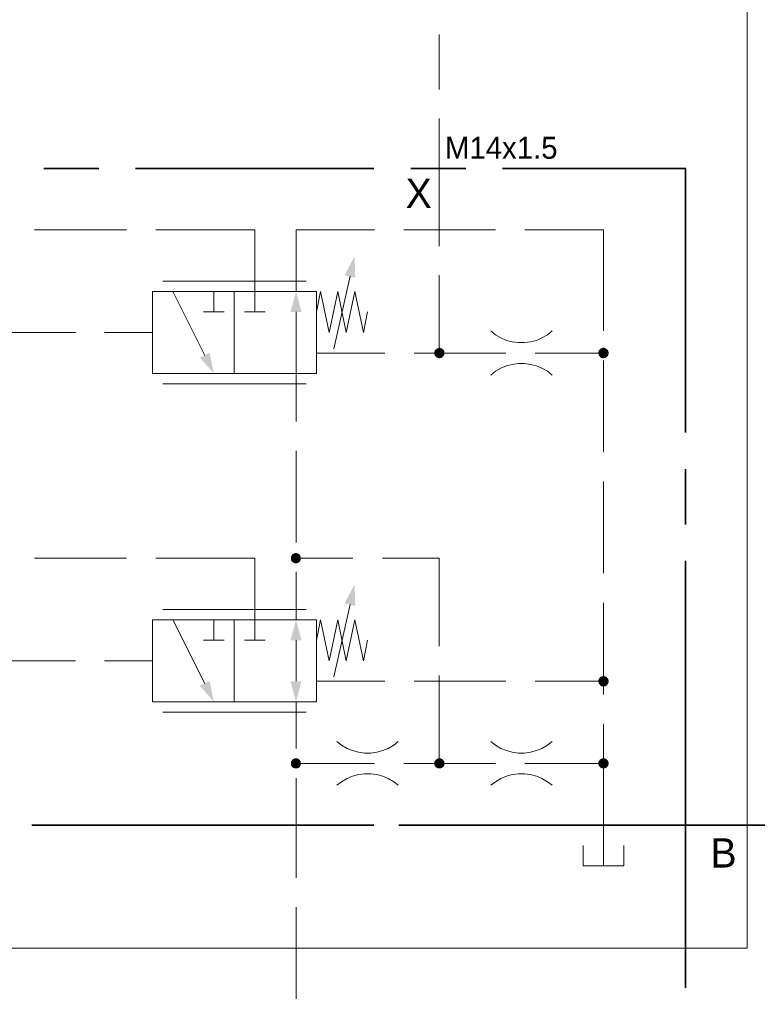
# Model space of a CAD drawing. Header units: millimetres. Extents: x 0 to 138, y 0 to 47.
# Tile 16 of 165: x 20.92 to 22.51, y 6.57 to 8.69. Entities that reach past the tile are written whole.
import ezdxf

# ---------------------------------------------------------------- set-up
doc = ezdxf.new("R2010")
doc.units = ezdxf.units.MM
for name, color, linetype in [('PDF_Geomertry', 7, 'Continuous'), ('PDF_Solid Fills', 7, 'Continuous'), ('PDF_Text', 7, 'Continuous')]:
    doc.layers.add(name, color=color, linetype=linetype)
doc.styles.add('PDF Arial', font='txt')

msp = doc.modelspace()

# ---------------------------------------------------------------- hatches: boundary and pattern name
at = {"layer": 'PDF_Solid Fills', "transparency": 33554559}
for points in [[(21.8229, 7.9701), (21.8118, 7.9715), (21.8126, 7.9729)], [(21.8229, 7.9701), (21.8118, 7.9715), (21.8126, 7.9729)], [(21.8229, 7.9701), (21.8118, 7.9701), (21.8118, 7.9715)], [(21.8229, 7.9701), (21.8118, 7.9701), (21.8118, 7.9715)], [(21.8229, 7.9701), (21.8118, 7.9688), (21.8118, 7.9701)], [(21.8229, 7.9701), (21.8126, 7.9674), (21.8118, 7.9688)], [(21.8229, 7.9701), (21.8118, 7.9688), (21.8118, 7.9701)], [(21.8229, 7.9701), (21.8126, 7.9674), (21.8118, 7.9688)], [(21.8229, 7.9701), (21.8126, 7.9729), (21.8132, 7.9743)], [(21.8229, 7.9701), (21.8126, 7.9729), (21.8132, 7.9743)], [(21.8229, 7.9701), (21.8132, 7.966), (21.8126, 7.9674)], [(21.8229, 7.9701), (21.8132, 7.966), (21.8126, 7.9674)], [(21.8229, 7.9701), (21.8132, 7.9757), (21.8146, 7.9771)], [(21.8229, 7.9701), (21.8132, 7.9757), (21.8146, 7.9771)], [(21.8229, 7.9701), (21.8132, 7.9743), (21.8132, 7.9757)], [(21.8229, 7.9701), (21.8132, 7.9743), (21.8132, 7.9757)], [(21.8229, 7.9701), (21.8132, 7.9646), (21.8132, 7.966)], [(21.8229, 7.9701), (21.8146, 7.9632), (21.8132, 7.9646)], [(21.8229, 7.9701), (21.8132, 7.9646), (21.8132, 7.966)], [(21.8229, 7.9701), (21.8146, 7.9632), (21.8132, 7.9646)], [(21.8229, 7.9701), (21.8146, 7.9771), (21.8154, 7.9776)], [(21.8229, 7.9701), (21.8146, 7.9771), (21.8154, 7.9776)], [(21.8229, 7.9701), (21.8154, 7.9624), (21.8146, 7.9632)], [(21.8229, 7.9701), (21.8154, 7.9624), (21.8146, 7.9632)], [(21.8229, 7.9701), (21.8154, 7.9776), (21.8168, 7.9785)], [(21.8229, 7.9701), (21.8154, 7.9776), (21.8168, 7.9785)], [(21.8229, 7.9701), (21.8168, 7.961), (21.8154, 7.9624)], [(21.8229, 7.9701), (21.8168, 7.961), (21.8154, 7.9624)], [(21.8229, 7.9701), (21.8168, 7.9785), (21.8174, 7.9799)], [(21.8229, 7.9701), (21.8168, 7.9785), (21.8174, 7.9799)], [(21.8229, 7.9701), (21.8174, 7.9604), (21.8168, 7.961)], [(21.8229, 7.9701), (21.8174, 7.9604), (21.8168, 7.961)], [(21.8229, 7.9701), (21.8174, 7.9799), (21.8188, 7.9804)], [(21.8229, 7.9701), (21.8174, 7.9799), (21.8188, 7.9804)], [(21.8229, 7.9701), (21.8188, 7.9596), (21.8174, 7.9604)], [(21.8229, 7.9701), (21.8188, 7.9596), (21.8174, 7.9604)], [(21.8229, 7.9701), (21.8188, 7.9804), (21.8201, 7.9804)], [(21.8229, 7.9701), (21.8188, 7.9804), (21.8201, 7.9804)], [(21.8229, 7.9701), (21.8201, 7.9596), (21.8188, 7.9596)], [(21.8229, 7.9701), (21.8201, 7.9596), (21.8188, 7.9596)], [(21.8229, 7.9701), (21.8201, 7.9804), (21.8215, 7.9813)], [(21.8229, 7.9701), (21.8201, 7.9804), (21.8215, 7.9813)], [(21.8229, 7.9701), (21.8215, 7.959), (21.8201, 7.9596)], [(21.8229, 7.9701), (21.8215, 7.959), (21.8201, 7.9596)], [(21.8229, 7.9701), (21.8215, 7.9813), (21.8229, 7.9813)], [(21.8229, 7.9701), (21.8215, 7.9813), (21.8229, 7.9813)], [(21.8229, 7.9701), (21.8229, 7.959), (21.8215, 7.959)], [(21.8229, 7.9701), (21.8229, 7.959), (21.8215, 7.959)], [(21.8229, 7.9701), (21.8243, 7.9813), (21.8257, 7.9804)], [(21.8229, 7.9701), (21.8229, 7.9813), (21.8243, 7.9813)], [(21.8229, 7.9701), (21.8243, 7.9813), (21.8257, 7.9804)], [(21.8229, 7.9701), (21.8229, 7.9813), (21.8243, 7.9813)], [(21.8229, 7.9701), (21.8271, 7.9804), (21.8285, 7.9799)], [(21.8229, 7.9701), (21.8257, 7.9804), (21.8271, 7.9804)], [(21.8229, 7.9701), (21.8271, 7.9804), (21.8285, 7.9799)], [(21.8229, 7.9701), (21.8257, 7.9804), (21.8271, 7.9804)], [(21.8229, 7.9701), (21.8285, 7.9799), (21.8299, 7.9785)], [(21.8229, 7.9701), (21.8285, 7.9799), (21.8299, 7.9785)], [(21.8229, 7.9701), (21.8299, 7.9785), (21.8307, 7.9776)], [(21.8229, 7.9701), (21.8299, 7.9785), (21.8307, 7.9776)], [(21.8229, 7.9701), (21.8307, 7.9776), (21.8321, 7.9771)], [(21.8229, 7.9701), (21.8307, 7.9776), (21.8321, 7.9771)], [(21.8229, 7.9701), (21.8321, 7.9771), (21.8326, 7.9757)], [(21.8229, 7.9701), (21.8321, 7.9771), (21.8326, 7.9757)], [(21.8229, 7.9701), (21.8326, 7.9757), (21.8335, 7.9743)], [(21.8229, 7.9701), (21.8326, 7.9757), (21.8335, 7.9743)], [(21.8229, 7.9701), (21.8335, 7.9743), (21.8335, 7.9729)], [(21.8229, 7.9701), (21.8335, 7.9743), (21.8335, 7.9729)], [(21.8229, 7.9701), (21.8335, 7.9729), (21.834, 7.9715)], [(21.8229, 7.9701), (21.8335, 7.9729), (21.834, 7.9715)], [(21.8229, 7.9701), (21.834, 7.9715), (21.834, 7.9701)], [(21.8229, 7.9701), (21.834, 7.9715), (21.834, 7.9701)], [(21.8229, 7.9701), (21.8243, 7.959), (21.8229, 7.959)], [(21.8229, 7.9701), (21.8257, 7.9596), (21.8243, 7.959)], [(21.8229, 7.9701), (21.8271, 7.9596), (21.8257, 7.9596)], [(21.8229, 7.9701), (21.8285, 7.9604), (21.8271, 7.9596)], [(21.8229, 7.9701), (21.8299, 7.961), (21.8285, 7.9604)], [(21.8229, 7.9701), (21.8307, 7.9624), (21.8299, 7.961)], [(21.8229, 7.9701), (21.8321, 7.9632), (21.8307, 7.9624)], [(21.8229, 7.9701), (21.8326, 7.9646), (21.8321, 7.9632)], [(21.8229, 7.9701), (21.8335, 7.966), (21.8326, 7.9646)], [(21.8229, 7.9701), (21.8335, 7.9674), (21.8335, 7.966)], [(21.8229, 7.9701), (21.834, 7.9688), (21.8335, 7.9674)], [(21.8229, 7.9701), (21.834, 7.9701), (21.834, 7.9688)], [(21.8229, 7.9701), (21.8243, 7.959), (21.8229, 7.959)], [(21.8229, 7.9701), (21.8257, 7.9596), (21.8243, 7.959)], [(21.8229, 7.9701), (21.8271, 7.9596), (21.8257, 7.9596)], [(21.8229, 7.9701), (21.8285, 7.9604), (21.8271, 7.9596)], [(21.8229, 7.9701), (21.8299, 7.961), (21.8285, 7.9604)], [(21.8229, 7.9701), (21.8307, 7.9624), (21.8299, 7.961)], [(21.8229, 7.9701), (21.8321, 7.9632), (21.8307, 7.9624)], [(21.8229, 7.9701), (21.8326, 7.9646), (21.8321, 7.9632)], [(21.8229, 7.9701), (21.8335, 7.966), (21.8326, 7.9646)], [(21.8229, 7.9701), (21.8335, 7.9674), (21.8335, 7.966)], [(21.8229, 7.9701), (21.834, 7.9688), (21.8335, 7.9674)], [(21.8229, 7.9701), (21.834, 7.9701), (21.834, 7.9688)], [(22.1751, 7.9701), (22.164, 7.9715), (22.1646, 7.9729)], [(22.1751, 7.9701), (22.164, 7.9715), (22.1646, 7.9729)], [(22.1751, 7.9701), (22.164, 7.9701), (22.164, 7.9715)], [(22.1751, 7.9701), (22.164, 7.9701), (22.164, 7.9715)], [(22.1751, 7.9701), (22.164, 7.9688), (22.164, 7.9701)], [(22.1751, 7.9701), (22.1646, 7.9674), (22.164, 7.9688)], [(22.1751, 7.9701), (22.164, 7.9688), (22.164, 7.9701)], [(22.1751, 7.9701), (22.1646, 7.9674), (22.164, 7.9688)], [(22.1751, 7.9701), (22.1646, 7.9743), (22.1654, 7.9757)], [(22.1751, 7.9701), (22.1646, 7.9743), (22.1654, 7.9757)], [(22.1751, 7.9701), (22.1646, 7.9729), (22.1646, 7.9743)], [(22.1751, 7.9701), (22.1646, 7.9729), (22.1646, 7.9743)], [(22.1751, 7.9701), (22.1646, 7.966), (22.1646, 7.9674)], [(22.1751, 7.9701), (22.1654, 7.9646), (22.1646, 7.966)], [(22.1751, 7.9701), (22.1646, 7.966), (22.1646, 7.9674)], [(22.1751, 7.9701), (22.1654, 7.9646), (22.1646, 7.966)], [(22.1751, 7.9701), (22.1654, 7.9757), (22.1668, 7.9771)], [(22.1751, 7.9701), (22.1654, 7.9757), (22.1668, 7.9771)], [(22.1751, 7.9701), (22.1668, 7.9632), (22.1654, 7.9646)], [(22.1751, 7.9701), (22.1668, 7.9632), (22.1654, 7.9646)], [(22.1751, 7.9701), (22.1668, 7.9771), (22.1674, 7.9776)], [(22.1751, 7.9701), (22.1668, 7.9771), (22.1674, 7.9776)], [(22.1751, 7.9701), (22.1674, 7.9624), (22.1668, 7.9632)], [(22.1751, 7.9701), (22.1674, 7.9624), (22.1668, 7.9632)], [(22.1751, 7.9701), (22.1674, 7.9776), (22.1682, 7.9785)], [(22.1751, 7.9701), (22.1674, 7.9776), (22.1682, 7.9785)], [(22.1751, 7.9701), (22.1682, 7.961), (22.1674, 7.9624)], [(22.1751, 7.9701), (22.1682, 7.961), (22.1674, 7.9624)], [(22.1751, 7.9701), (22.1682, 7.9785), (22.1696, 7.9799)], [(22.1751, 7.9701), (22.1682, 7.9785), (22.1696, 7.9799)], [(22.1751, 7.9701), (22.1696, 7.9604), (22.1682, 7.961)], [(22.1751, 7.9701), (22.1696, 7.9604), (22.1682, 7.961)], [(22.1751, 7.9701), (22.1696, 7.9799), (22.171, 7.9804)], [(22.1751, 7.9701), (22.1696, 7.9799), (22.171, 7.9804)], [(22.1751, 7.9701), (22.171, 7.9596), (22.1696, 7.9604)], [(22.1751, 7.9701), (22.171, 7.9596), (22.1696, 7.9604)], [(22.1751, 7.9701), (22.171, 7.9804), (22.1724, 7.9804)], [(22.1751, 7.9701), (22.171, 7.9804), (22.1724, 7.9804)], [(22.1751, 7.9701), (22.1724, 7.9596), (22.171, 7.9596)], [(22.1751, 7.9701), (22.1724, 7.9596), (22.171, 7.9596)], [(22.1751, 7.9701), (22.1724, 7.9804), (22.1738, 7.9813)], [(22.1751, 7.9701), (22.1724, 7.9804), (22.1738, 7.9813)], [(22.1751, 7.9701), (22.1738, 7.959), (22.1724, 7.9596)], [(22.1751, 7.9701), (22.1738, 7.959), (22.1724, 7.9596)], [(22.1751, 7.9701), (22.1738, 7.9813), (22.1751, 7.9813)], [(22.1751, 7.9701), (22.1738, 7.9813), (22.1751, 7.9813)], [(22.1751, 7.9701), (22.1751, 7.959), (22.1738, 7.959)], [(22.1751, 7.9701), (22.1751, 7.959), (22.1738, 7.959)], [(22.1751, 7.9701), (22.1765, 7.9813), (22.1779, 7.9804)], [(22.1751, 7.9701), (22.1751, 7.9813), (22.1765, 7.9813)], [(22.1751, 7.9701), (22.1765, 7.9813), (22.1779, 7.9804)], [(22.1751, 7.9701), (22.1751, 7.9813), (22.1765, 7.9813)], [(22.1751, 7.9701), (22.1793, 7.9804), (22.1807, 7.9799)], [(22.1751, 7.9701), (22.1779, 7.9804), (22.1793, 7.9804)], [(22.1751, 7.9701), (22.1793, 7.9804), (22.1807, 7.9799)], [(22.1751, 7.9701), (22.1779, 7.9804), (22.1793, 7.9804)], [(22.1751, 7.9701), (22.1807, 7.9799), (22.1821, 7.9785)], [(22.1751, 7.9701), (22.1807, 7.9799), (22.1821, 7.9785)], [(22.1751, 7.9701), (22.1821, 7.9785), (22.1826, 7.9776)], [(22.1751, 7.9701), (22.1821, 7.9785), (22.1826, 7.9776)], [(22.1751, 7.9701), (22.1826, 7.9776), (22.184, 7.9771)], [(22.1751, 7.9701), (22.1826, 7.9776), (22.184, 7.9771)], [(22.1751, 7.9701), (22.184, 7.9771), (22.1849, 7.9757)], [(22.1751, 7.9701), (22.184, 7.9771), (22.1849, 7.9757)], [(22.1751, 7.9701), (22.1849, 7.9757), (22.1854, 7.9743)], [(22.1751, 7.9701), (22.1849, 7.9757), (22.1854, 7.9743)], [(22.1751, 7.9701), (22.1854, 7.9743), (22.1854, 7.9729)], [(22.1751, 7.9701), (22.1854, 7.9743), (22.1854, 7.9729)], [(22.1751, 7.9701), (22.1854, 7.9729), (22.1863, 7.9715)], [(22.1751, 7.9701), (22.1854, 7.9729), (22.1863, 7.9715)], [(22.1751, 7.9701), (22.1863, 7.9715), (22.1863, 7.9701)], [(22.1751, 7.9701), (22.1863, 7.9715), (22.1863, 7.9701)], [(22.1751, 7.9701), (22.1765, 7.959), (22.1751, 7.959)], [(22.1751, 7.9701), (22.1779, 7.9596), (22.1765, 7.959)], [(22.1751, 7.9701), (22.1793, 7.9596), (22.1779, 7.9596)], [(22.1751, 7.9701), (22.1807, 7.9604), (22.1793, 7.9596)], [(22.1751, 7.9701), (22.1821, 7.961), (22.1807, 7.9604)], [(22.1751, 7.9701), (22.1826, 7.9624), (22.1821, 7.961)], [(22.1751, 7.9701), (22.184, 7.9632), (22.1826, 7.9624)], [(22.1751, 7.9701), (22.1849, 7.9646), (22.184, 7.9632)], [(22.1751, 7.9701), (22.1854, 7.966), (22.1849, 7.9646)], [(22.1751, 7.9701), (22.1854, 7.9674), (22.1854, 7.966)], [(22.1751, 7.9701), (22.1863, 7.9688), (22.1854, 7.9674)], [(22.1751, 7.9701), (22.1863, 7.9701), (22.1863, 7.9688)], [(22.1751, 7.9701), (22.1765, 7.959), (22.1751, 7.959)], [(22.1751, 7.9701), (22.1779, 7.9596), (22.1765, 7.959)], [(22.1751, 7.9701), (22.1793, 7.9596), (22.1779, 7.9596)], [(22.1751, 7.9701), (22.1807, 7.9604), (22.1793, 7.9596)], [(22.1751, 7.9701), (22.1821, 7.961), (22.1807, 7.9604)], [(22.1751, 7.9701), (22.1826, 7.9624), (22.1821, 7.961)], [(22.1751, 7.9701), (22.184, 7.9632), (22.1826, 7.9624)], [(22.1751, 7.9701), (22.1849, 7.9646), (22.184, 7.9632)], [(22.1751, 7.9701), (22.1854, 7.966), (22.1849, 7.9646)], [(22.1751, 7.9701), (22.1854, 7.9674), (22.1854, 7.966)], [(22.1751, 7.9701), (22.1863, 7.9688), (22.1854, 7.9674)], [(22.1751, 7.9701), (22.1863, 7.9701), (22.1863, 7.9688)], [(21.5154, 7.5299), (21.5085, 7.5387), (21.5099, 7.5396)], [(21.5154, 7.5299), (21.5099, 7.5396), (21.5113, 7.5401)], [(21.5154, 7.5299), (21.5113, 7.5401), (21.5118, 7.5401)], [(21.5154, 7.5299), (21.5118, 7.5401), (21.514, 7.541)], [(21.5154, 7.5299), (21.514, 7.541), (21.5154, 7.541)], [(21.5154, 7.5299), (21.5168, 7.541), (21.5182, 7.5401)], [(21.5154, 7.5299), (21.5154, 7.541), (21.5168, 7.541)], [(21.5154, 7.5299), (21.5196, 7.5401), (21.521, 7.5396)], [(21.5154, 7.5299), (21.5182, 7.5401), (21.5196, 7.5401)], [(21.5154, 7.5299), (21.521, 7.5396), (21.5215, 7.5387)], [(21.5154, 7.5299), (21.5043, 7.5326), (21.5049, 7.534)], [(21.5154, 7.5299), (21.5043, 7.5313), (21.5043, 7.5326)], [(21.5154, 7.5299), (21.5043, 7.5299), (21.5043, 7.5313)], [(21.5154, 7.5299), (21.5043, 7.5285), (21.5043, 7.5299)], [(21.5154, 7.5299), (21.5043, 7.5271), (21.5043, 7.5285)], [(21.5154, 7.5299), (21.5049, 7.5257), (21.5043, 7.5271)], [(21.5154, 7.5299), (21.5049, 7.534), (21.5057, 7.5354)], [(21.5154, 7.5299), (21.5057, 7.5243), (21.5049, 7.5257)], [(21.5154, 7.5299), (21.5057, 7.5354), (21.5063, 7.5368)], [(21.5154, 7.5299), (21.5063, 7.5235), (21.5057, 7.5243)], [(21.5154, 7.5299), (21.5063, 7.5368), (21.5071, 7.5374)], [(21.5154, 7.5299), (21.5071, 7.5221), (21.5063, 7.5235)], [(21.5154, 7.5299), (21.5071, 7.5374), (21.5085, 7.5387)], [(21.5154, 7.5299), (21.5085, 7.5215), (21.5071, 7.5221)], [(21.5154, 7.5299), (21.5099, 7.5201), (21.5085, 7.5215)], [(21.5154, 7.5299), (21.5113, 7.5201), (21.5099, 7.5201)], [(21.5154, 7.5299), (21.5118, 7.5193), (21.5113, 7.5201)], [(21.5154, 7.5299), (21.514, 7.5187), (21.5118, 7.5193)], [(21.5154, 7.5299), (21.5154, 7.5187), (21.514, 7.5187)], [(21.5154, 7.5299), (21.5215, 7.5387), (21.5229, 7.5374)], [(21.5154, 7.5299), (21.5229, 7.5374), (21.5238, 7.5368)], [(21.5154, 7.5299), (21.5238, 7.5368), (21.5243, 7.5354)], [(21.5154, 7.5299), (21.5243, 7.5354), (21.5251, 7.534)], [(21.5154, 7.5299), (21.5251, 7.534), (21.5257, 7.5326)], [(21.5154, 7.5299), (21.5257, 7.5326), (21.5257, 7.5313)], [(21.5154, 7.5299), (21.5257, 7.5313), (21.5257, 7.5299)], [(21.5154, 7.5299), (21.5168, 7.5187), (21.5154, 7.5187)], [(21.5154, 7.5299), (21.5182, 7.5193), (21.5168, 7.5187)], [(21.5154, 7.5299), (21.5196, 7.5201), (21.5182, 7.5193)], [(21.5154, 7.5299), (21.521, 7.5201), (21.5196, 7.5201)], [(21.5154, 7.5299), (21.5215, 7.5215), (21.521, 7.5201)], [(21.5154, 7.5299), (21.5229, 7.5221), (21.5215, 7.5215)], [(21.5154, 7.5299), (21.5238, 7.5235), (21.5229, 7.5221)], [(21.5154, 7.5299), (21.5243, 7.5243), (21.5238, 7.5235)], [(21.5154, 7.5299), (21.5251, 7.5257), (21.5243, 7.5243)], [(21.5154, 7.5299), (21.5257, 7.5271), (21.5251, 7.5257)], [(21.5154, 7.5299), (21.5257, 7.5285), (21.5257, 7.5271)], [(21.5154, 7.5299), (21.5257, 7.5299), (21.5257, 7.5285)], [(22.1751, 7.266), (22.164, 7.2674), (22.1646, 7.2687)], [(22.1751, 7.266), (22.164, 7.2674), (22.1646, 7.2687)], [(22.1751, 7.266), (22.164, 7.266), (22.164, 7.2674)], [(22.1751, 7.266), (22.164, 7.266), (22.164, 7.2674)], [(22.1751, 7.266), (22.164, 7.2646), (22.164, 7.266)], [(22.1751, 7.266), (22.1646, 7.2632), (22.164, 7.2646)], [(22.1751, 7.266), (22.164, 7.2646), (22.164, 7.266)], [(22.1751, 7.266), (22.1646, 7.2632), (22.164, 7.2646)], [(22.1751, 7.266), (22.1646, 7.2701), (22.1654, 7.2715)], [(22.1751, 7.266), (22.1646, 7.2701), (22.1654, 7.2715)], [(22.1751, 7.266), (22.1646, 7.2687), (22.1646, 7.2701)], [(22.1751, 7.266), (22.1646, 7.2687), (22.1646, 7.2701)], [(22.1751, 7.266), (22.1646, 7.2618), (22.1646, 7.2632)], [(22.1751, 7.266), (22.1654, 7.2604), (22.1646, 7.2618)], [(22.1751, 7.266), (22.1646, 7.2618), (22.1646, 7.2632)], [(22.1751, 7.266), (22.1654, 7.2604), (22.1646, 7.2618)], [(22.1751, 7.266), (22.1654, 7.2715), (22.1668, 7.2729)], [(22.1751, 7.266), (22.1654, 7.2715), (22.1668, 7.2729)], [(22.1751, 7.266), (22.1668, 7.259), (22.1654, 7.2604)], [(22.1751, 7.266), (22.1668, 7.259), (22.1654, 7.2604)], [(22.1751, 7.266), (22.1668, 7.2729), (22.1674, 7.2735)], [(22.1751, 7.266), (22.1668, 7.2729), (22.1674, 7.2735)], [(22.1751, 7.266), (22.1674, 7.2582), (22.1668, 7.259)], [(22.1751, 7.266), (22.1674, 7.2582), (22.1668, 7.259)], [(22.1751, 7.266), (22.1674, 7.2735), (22.1682, 7.2749)], [(22.1751, 7.266), (22.1674, 7.2735), (22.1682, 7.2749)], [(22.1751, 7.266), (22.1682, 7.2568), (22.1674, 7.2582)], [(22.1751, 7.266), (22.1682, 7.2568), (22.1674, 7.2582)], [(22.1751, 7.266), (22.1682, 7.2749), (22.1696, 7.2757)], [(22.1751, 7.266), (22.1682, 7.2749), (22.1696, 7.2757)], [(22.1751, 7.266), (22.1696, 7.2563), (22.1682, 7.2568)], [(22.1751, 7.266), (22.1696, 7.2563), (22.1682, 7.2568)], [(22.1751, 7.266), (22.1696, 7.2757), (22.171, 7.2763)], [(22.1751, 7.266), (22.1696, 7.2757), (22.171, 7.2763)], [(22.1751, 7.266), (22.171, 7.2554), (22.1696, 7.2563)], [(22.1751, 7.266), (22.171, 7.2554), (22.1696, 7.2563)], [(22.1751, 7.266), (22.171, 7.2763), (22.1724, 7.2763)], [(22.1751, 7.266), (22.171, 7.2763), (22.1724, 7.2763)], [(22.1751, 7.266), (22.1724, 7.2554), (22.171, 7.2554)], [(22.1751, 7.266), (22.1724, 7.2554), (22.171, 7.2554)], [(22.1751, 7.266), (22.1724, 7.2763), (22.1738, 7.2771)], [(22.1751, 7.266), (22.1724, 7.2763), (22.1738, 7.2771)], [(22.1751, 7.266), (22.1738, 7.2549), (22.1724, 7.2554)], [(22.1751, 7.266), (22.1738, 7.2549), (22.1724, 7.2554)], [(22.1751, 7.266), (22.1738, 7.2771), (22.1751, 7.2771)], [(22.1751, 7.266), (22.1738, 7.2771), (22.1751, 7.2771)], [(22.1751, 7.266), (22.1751, 7.2549), (22.1738, 7.2549)], [(22.1751, 7.266), (22.1751, 7.2549), (22.1738, 7.2549)], [(22.1751, 7.266), (22.1765, 7.2771), (22.1779, 7.2763)], [(22.1751, 7.266), (22.1751, 7.2771), (22.1765, 7.2771)], [(22.1751, 7.266), (22.1765, 7.2771), (22.1779, 7.2763)], [(22.1751, 7.266), (22.1751, 7.2771), (22.1765, 7.2771)], [(22.1751, 7.266), (22.1793, 7.2763), (22.1807, 7.2757)], [(22.1751, 7.266), (22.1779, 7.2763), (22.1793, 7.2763)], [(22.1751, 7.266), (22.1793, 7.2763), (22.1807, 7.2757)], [(22.1751, 7.266), (22.1779, 7.2763), (22.1793, 7.2763)], [(22.1751, 7.266), (22.1807, 7.2757), (22.1821, 7.2749)], [(22.1751, 7.266), (22.1807, 7.2757), (22.1821, 7.2749)], [(22.1751, 7.266), (22.1821, 7.2749), (22.1826, 7.2735)], [(22.1751, 7.266), (22.1821, 7.2749), (22.1826, 7.2735)], [(22.1751, 7.266), (22.1826, 7.2735), (22.184, 7.2729)], [(22.1751, 7.266), (22.1826, 7.2735), (22.184, 7.2729)], [(22.1751, 7.266), (22.184, 7.2729), (22.1849, 7.2715)], [(22.1751, 7.266), (22.184, 7.2729), (22.1849, 7.2715)], [(22.1751, 7.266), (22.1849, 7.2715), (22.1854, 7.2701)], [(22.1751, 7.266), (22.1849, 7.2715), (22.1854, 7.2701)], [(22.1751, 7.266), (22.1854, 7.2701), (22.1854, 7.2687)], [(22.1751, 7.266), (22.1854, 7.2701), (22.1854, 7.2687)], [(22.1751, 7.266), (22.1854, 7.2687), (22.1863, 7.2674)], [(22.1751, 7.266), (22.1854, 7.2687), (22.1863, 7.2674)], [(22.1751, 7.266), (22.1863, 7.2674), (22.1863, 7.266)], [(22.1751, 7.266), (22.1863, 7.2674), (22.1863, 7.266)], [(22.1751, 7.266), (22.1765, 7.2549), (22.1751, 7.2549)], [(22.1751, 7.266), (22.1779, 7.2554), (22.1765, 7.2549)], [(22.1751, 7.266), (22.1793, 7.2554), (22.1779, 7.2554)], [(22.1751, 7.266), (22.1807, 7.2563), (22.1793, 7.2554)], [(22.1751, 7.266), (22.1821, 7.2568), (22.1807, 7.2563)], [(22.1751, 7.266), (22.1826, 7.2582), (22.1821, 7.2568)], [(22.1751, 7.266), (22.184, 7.259), (22.1826, 7.2582)], [(22.1751, 7.266), (22.1849, 7.2604), (22.184, 7.259)], [(22.1751, 7.266), (22.1854, 7.2618), (22.1849, 7.2604)], [(22.1751, 7.266), (22.1854, 7.2632), (22.1854, 7.2618)], [(22.1751, 7.266), (22.1863, 7.2646), (22.1854, 7.2632)], [(22.1751, 7.266), (22.1863, 7.266), (22.1863, 7.2646)], [(22.1751, 7.266), (22.1765, 7.2549), (22.1751, 7.2549)], [(22.1751, 7.266), (22.1779, 7.2554), (22.1765, 7.2549)], [(22.1751, 7.266), (22.1793, 7.2554), (22.1779, 7.2554)], [(22.1751, 7.266), (22.1807, 7.2563), (22.1793, 7.2554)], [(22.1751, 7.266), (22.1821, 7.2568), (22.1807, 7.2563)], [(22.1751, 7.266), (22.1826, 7.2582), (22.1821, 7.2568)], [(22.1751, 7.266), (22.184, 7.259), (22.1826, 7.2582)], [(22.1751, 7.266), (22.1849, 7.2604), (22.184, 7.259)], [(22.1751, 7.266), (22.1854, 7.2618), (22.1849, 7.2604)], [(22.1751, 7.266), (22.1854, 7.2632), (22.1854, 7.2618)], [(22.1751, 7.266), (22.1863, 7.2646), (22.1854, 7.2632)], [(22.1751, 7.266), (22.1863, 7.266), (22.1863, 7.2646)], [(21.5154, 7.0896), (21.5057, 7.0951), (21.5063, 7.0965)], [(21.5154, 7.0896), (21.5063, 7.0965), (21.5071, 7.0979)], [(21.5154, 7.0896), (21.5071, 7.0979), (21.5085, 7.0985)], [(21.5154, 7.0896), (21.5085, 7.0985), (21.5099, 7.0993)], [(21.5154, 7.0896), (21.5099, 7.0993), (21.5113, 7.0999)], [(21.5154, 7.0896), (21.5113, 7.0999), (21.5118, 7.1007)], [(21.5154, 7.0896), (21.5118, 7.1007), (21.514, 7.1007)], [(21.5154, 7.0896), (21.514, 7.1007), (21.5154, 7.1007)], [(21.5154, 7.0896), (21.5182, 7.1007), (21.5196, 7.0999)], [(21.5154, 7.0896), (21.5168, 7.1007), (21.5182, 7.1007)], [(21.5154, 7.0896), (21.5154, 7.1007), (21.5168, 7.1007)], [(21.5154, 7.0896), (21.5196, 7.0999), (21.521, 7.0993)], [(21.5154, 7.0896), (21.521, 7.0993), (21.5215, 7.0985)], [(21.5154, 7.0896), (21.5215, 7.0985), (21.5229, 7.0979)], [(21.5154, 7.0896), (21.5229, 7.0979), (21.5238, 7.0965)], [(21.5154, 7.0896), (21.5238, 7.0965), (21.5243, 7.0951)], [(21.8229, 7.0896), (21.8132, 7.0951), (21.8146, 7.0965)], [(21.8229, 7.0896), (21.8146, 7.0965), (21.8154, 7.0979)], [(21.8229, 7.0896), (21.8154, 7.0979), (21.8168, 7.0985)], [(21.8229, 7.0896), (21.8168, 7.0985), (21.8174, 7.0993)], [(21.8229, 7.0896), (21.8174, 7.0993), (21.8188, 7.0999)], [(21.8229, 7.0896), (21.8188, 7.0999), (21.8201, 7.1007)], [(21.8229, 7.0896), (21.8201, 7.1007), (21.8215, 7.1007)], [(21.8229, 7.0896), (21.8215, 7.1007), (21.8229, 7.1007)], [(21.8229, 7.0896), (21.8257, 7.1007), (21.8271, 7.0999)], [(21.8229, 7.0896), (21.8243, 7.1007), (21.8257, 7.1007)], [(21.8229, 7.0896), (21.8229, 7.1007), (21.8243, 7.1007)], [(21.8229, 7.0896), (21.8271, 7.0999), (21.8285, 7.0993)], [(21.8229, 7.0896), (21.8285, 7.0993), (21.8299, 7.0985)], [(21.8229, 7.0896), (21.8299, 7.0985), (21.8307, 7.0979)], [(21.8229, 7.0896), (21.8307, 7.0979), (21.8321, 7.0965)], [(21.8229, 7.0896), (21.8321, 7.0965), (21.8326, 7.0951)], [(22.1751, 7.0896), (22.1654, 7.0951), (22.1668, 7.0965)], [(22.1751, 7.0896), (22.1668, 7.0965), (22.1674, 7.0979)], [(22.1751, 7.0896), (22.1674, 7.0979), (22.1682, 7.0985)], [(22.1751, 7.0896), (22.1682, 7.0985), (22.1696, 7.0993)], [(22.1751, 7.0896), (22.1696, 7.0993), (22.171, 7.0999)], [(22.1751, 7.0896), (22.171, 7.0999), (22.1724, 7.1007)], [(22.1751, 7.0896), (22.1724, 7.1007), (22.1738, 7.1007)], [(22.1751, 7.0896), (22.1738, 7.1007), (22.1751, 7.1007)], [(22.1751, 7.0896), (22.1779, 7.1007), (22.1793, 7.0999)], [(22.1751, 7.0896), (22.1765, 7.1007), (22.1779, 7.1007)], [(22.1751, 7.0896), (22.1751, 7.1007), (22.1765, 7.1007)], [(22.1751, 7.0896), (22.1793, 7.0999), (22.1807, 7.0993)], [(22.1751, 7.0896), (22.1807, 7.0993), (22.1821, 7.0985)], [(22.1751, 7.0896), (22.1821, 7.0985), (22.1826, 7.0979)], [(22.1751, 7.0896), (22.1826, 7.0979), (22.184, 7.0965)], [(22.1751, 7.0896), (22.184, 7.0965), (22.1849, 7.0951)], [(21.5154, 7.0896), (21.5043, 7.0929), (21.5049, 7.0943)], [(21.5154, 7.0896), (21.5043, 7.0915), (21.5043, 7.0929)], [(21.5154, 7.0896), (21.5043, 7.0896), (21.5043, 7.0915)], [(21.5154, 7.0896), (21.5043, 7.0882), (21.5043, 7.0896)], [(21.5154, 7.0896), (21.5043, 7.0868), (21.5043, 7.0882)], [(21.5154, 7.0896), (21.5049, 7.0854), (21.5043, 7.0868)], [(21.5154, 7.0896), (21.5049, 7.0943), (21.5057, 7.0951)], [(21.5154, 7.0896), (21.5057, 7.0846), (21.5049, 7.0854)], [(21.5154, 7.0896), (21.5063, 7.0832), (21.5057, 7.0846)], [(21.5154, 7.0896), (21.5071, 7.0818), (21.5063, 7.0832)], [(21.5154, 7.0896), (21.5085, 7.0812), (21.5071, 7.0818)], [(21.5154, 7.0896), (21.5099, 7.0804), (21.5085, 7.0812)], [(21.5154, 7.0896), (21.5113, 7.0799), (21.5099, 7.0804)], [(21.5154, 7.0896), (21.5118, 7.079), (21.5113, 7.0799)], [(21.5154, 7.0896), (21.514, 7.079), (21.5118, 7.079)], [(21.5154, 7.0896), (21.5154, 7.079), (21.514, 7.079)], [(21.5154, 7.0896), (21.5243, 7.0951), (21.5251, 7.0943)], [(21.5154, 7.0896), (21.5251, 7.0943), (21.5257, 7.0929)], [(21.5154, 7.0896), (21.5257, 7.0929), (21.5257, 7.0915)], [(21.5154, 7.0896), (21.5257, 7.0915), (21.5257, 7.0896)], [(21.5154, 7.0896), (21.5168, 7.079), (21.5154, 7.079)], [(21.5154, 7.0896), (21.5182, 7.079), (21.5168, 7.079)], [(21.5154, 7.0896), (21.5196, 7.0799), (21.5182, 7.079)], [(21.5154, 7.0896), (21.521, 7.0804), (21.5196, 7.0799)], [(21.5154, 7.0896), (21.5215, 7.0812), (21.521, 7.0804)], [(21.5154, 7.0896), (21.5229, 7.0818), (21.5215, 7.0812)], [(21.5154, 7.0896), (21.5238, 7.0832), (21.5229, 7.0818)], [(21.5154, 7.0896), (21.5243, 7.0846), (21.5238, 7.0832)], [(21.5154, 7.0896), (21.5251, 7.0854), (21.5243, 7.0846)], [(21.5154, 7.0896), (21.5257, 7.0868), (21.5251, 7.0854)], [(21.5154, 7.0896), (21.5257, 7.0882), (21.5257, 7.0868)], [(21.5154, 7.0896), (21.5257, 7.0896), (21.5257, 7.0882)], [(21.8229, 7.0896), (21.8118, 7.0915), (21.8126, 7.0929)], [(21.8229, 7.0896), (21.8118, 7.0896), (21.8118, 7.0915)], [(21.8229, 7.0896), (21.8118, 7.0882), (21.8118, 7.0896)], [(21.8229, 7.0896), (21.8126, 7.0868), (21.8118, 7.0882)], [(21.8229, 7.0896), (21.8126, 7.0929), (21.8132, 7.0943)], [(21.8229, 7.0896), (21.8132, 7.0854), (21.8126, 7.0868)], [(21.8229, 7.0896), (21.8132, 7.0943), (21.8132, 7.0951)], [(21.8229, 7.0896), (21.8132, 7.0846), (21.8132, 7.0854)], [(21.8229, 7.0896), (21.8146, 7.0832), (21.8132, 7.0846)], [(21.8229, 7.0896), (21.8154, 7.0818), (21.8146, 7.0832)], [(21.8229, 7.0896), (21.8168, 7.0812), (21.8154, 7.0818)], [(21.8229, 7.0896), (21.8174, 7.0804), (21.8168, 7.0812)], [(21.8229, 7.0896), (21.8188, 7.0799), (21.8174, 7.0804)], [(21.8229, 7.0896), (21.8201, 7.079), (21.8188, 7.0799)], [(21.8229, 7.0896), (21.8215, 7.079), (21.8201, 7.079)], [(21.8229, 7.0896), (21.8229, 7.079), (21.8215, 7.079)], [(21.8229, 7.0896), (21.8326, 7.0951), (21.8335, 7.0943)], [(21.8229, 7.0896), (21.8335, 7.0943), (21.8335, 7.0929)], [(21.8229, 7.0896), (21.8335, 7.0929), (21.834, 7.0915)], [(21.8229, 7.0896), (21.834, 7.0915), (21.834, 7.0896)], [(21.8229, 7.0896), (21.8243, 7.079), (21.8229, 7.079)], [(21.8229, 7.0896), (21.8257, 7.079), (21.8243, 7.079)], [(21.8229, 7.0896), (21.8271, 7.0799), (21.8257, 7.079)], [(21.8229, 7.0896), (21.8285, 7.0804), (21.8271, 7.0799)], [(21.8229, 7.0896), (21.8299, 7.0812), (21.8285, 7.0804)], [(21.8229, 7.0896), (21.8307, 7.0818), (21.8299, 7.0812)], [(21.8229, 7.0896), (21.8321, 7.0832), (21.8307, 7.0818)], [(21.8229, 7.0896), (21.8326, 7.0846), (21.8321, 7.0832)], [(21.8229, 7.0896), (21.8335, 7.0854), (21.8326, 7.0846)], [(21.8229, 7.0896), (21.8335, 7.0868), (21.8335, 7.0854)], [(21.8229, 7.0896), (21.834, 7.0882), (21.8335, 7.0868)], [(21.8229, 7.0896), (21.834, 7.0896), (21.834, 7.0882)], [(22.1751, 7.0896), (22.164, 7.0915), (22.1646, 7.0929)], [(22.1751, 7.0896), (22.164, 7.0896), (22.164, 7.0915)], [(22.1751, 7.0896), (22.164, 7.0882), (22.164, 7.0896)], [(22.1751, 7.0896), (22.1646, 7.0868), (22.164, 7.0882)], [(22.1751, 7.0896), (22.1646, 7.0943), (22.1654, 7.0951)], [(22.1751, 7.0896), (22.1646, 7.0929), (22.1646, 7.0943)], [(22.1751, 7.0896), (22.1646, 7.0854), (22.1646, 7.0868)], [(22.1751, 7.0896), (22.1654, 7.0846), (22.1646, 7.0854)], [(22.1751, 7.0896), (22.1668, 7.0832), (22.1654, 7.0846)], [(22.1751, 7.0896), (22.1674, 7.0818), (22.1668, 7.0832)], [(22.1751, 7.0896), (22.1682, 7.0812), (22.1674, 7.0818)], [(22.1751, 7.0896), (22.1696, 7.0804), (22.1682, 7.0812)], [(22.1751, 7.0896), (22.171, 7.0799), (22.1696, 7.0804)], [(22.1751, 7.0896), (22.1724, 7.079), (22.171, 7.0799)], [(22.1751, 7.0896), (22.1738, 7.079), (22.1724, 7.079)], [(22.1751, 7.0896), (22.1751, 7.079), (22.1738, 7.079)], [(22.1751, 7.0896), (22.1849, 7.0951), (22.1854, 7.0943)], [(22.1751, 7.0896), (22.1854, 7.0943), (22.1854, 7.0929)], [(22.1751, 7.0896), (22.1854, 7.0929), (22.1863, 7.0915)], [(22.1751, 7.0896), (22.1863, 7.0915), (22.1863, 7.0896)], [(22.1751, 7.0896), (22.1765, 7.079), (22.1751, 7.079)], [(22.1751, 7.0896), (22.1779, 7.079), (22.1765, 7.079)], [(22.1751, 7.0896), (22.1793, 7.0799), (22.1779, 7.079)], [(22.1751, 7.0896), (22.1807, 7.0804), (22.1793, 7.0799)], [(22.1751, 7.0896), (22.1821, 7.0812), (22.1807, 7.0804)], [(22.1751, 7.0896), (22.1826, 7.0818), (22.1821, 7.0812)], [(22.1751, 7.0896), (22.184, 7.0832), (22.1826, 7.0818)], [(22.1751, 7.0896), (22.1849, 7.0846), (22.184, 7.0832)], [(22.1751, 7.0896), (22.1854, 7.0854), (22.1849, 7.0846)], [(22.1751, 7.0896), (22.1854, 7.0868), (22.1854, 7.0854)], [(22.1751, 7.0896), (22.1863, 7.0882), (22.1854, 7.0868)], [(22.1751, 7.0896), (22.1863, 7.0896), (22.1863, 7.0882)]]:
    msp.add_hatch(color=256, dxfattribs=at).paths.add_polyline_path(points)

# ---------------------------------------------------------------- linework, layer by layer
at = {"layer": 'PDF_Geomertry', "lineweight": 15}
for points in [[(20.9432, 9.4063), (20.9432, 9.0354), (22.4835, 9.0354), (22.4835, 6.9576), (22.4835, 6.6938), (22.3515, 6.6938), (20.8113, 6.6938), (20.2826, 6.6938), (20.239, 6.6938), (20.239, 6.2535), (20.239, 6.166)], [(21.8229, 8.5354), (21.8229, 8.6535)], [(21.8229, 8.1993), (21.8229, 8.366), (21.8229, 8.4729)], [(20.9543, 8.234), (21.1515, 8.234)], [(21.2146, 8.234), (21.4271, 8.234), (21.4271, 8.1021), (21.4271, 8.0582)], [(21.6835, 8.234), (21.5154, 8.234), (21.5154, 8.1021)], [(21.9438, 8.234), (21.7465, 8.234)], [(22.1751, 8.0174), (22.1751, 8.234), (22.0063, 8.234)], [(21.5965, 7.979), (21.6313, 8.1346)], [(21.8229, 8.1368), (21.8229, 7.9701)], [(21.2293, 8.1243), (21.5368, 8.1243)], [(21.2507, 8.1021), (21.3196, 7.9651)], [(21.339, 8.1021), (21.339, 8.0582)], [(21.559, 8.0582), (21.5682, 8.1021), (21.5868, 8.0138), (21.6049, 8.1021), (21.6229, 8.0138), (21.6418, 8.1021), (21.6599, 8.0138), (21.6687, 8.0582)], [(21.3613, 8.0582), (21.3168, 8.0582)], [(21.4493, 8.0582), (21.4049, 8.0582)], [(21.5154, 7.8235), (21.5154, 7.9263), (21.5154, 8.0582)], [(20.8446, 8.0138), (21.0418, 8.0138)], [(21.1043, 8.0138), (21.2071, 8.0138)], [(21.9335, 8.0174), (21.9438, 8.009), (21.9549, 8.0026), (21.9668, 7.9971), (21.9793, 7.9938), (21.9924, 7.9924), (22.0057, 7.9924), (22.0188, 7.9938), (22.0312, 7.9971), (22.0432, 8.0026), (22.0549, 8.009), (22.0654, 8.0174)], [(21.559, 7.9701), (21.7057, 7.9701)], [(21.7688, 7.9701), (21.9654, 7.9701)], [(22.0285, 7.9701), (22.1751, 7.9701)], [(22.0654, 7.9229), (22.0549, 7.9313), (22.0432, 7.9374), (22.0312, 7.9424), (22.0188, 7.9457), (22.0057, 7.9479), (21.9924, 7.9479), (21.9793, 7.9457), (21.9668, 7.9424), (21.9549, 7.9374), (21.9438, 7.9313), (21.9335, 7.9229)], [(22.1751, 7.954), (22.1751, 7.7576)], [(21.5368, 7.904), (21.2293, 7.904)], [(21.5154, 7.5638), (21.5154, 7.7604)], [(22.1751, 7.6943), (22.1751, 7.4979)], [(21.1515, 7.5299), (20.9543, 7.5299)], [(21.2146, 7.5299), (21.4271, 7.5299), (21.4271, 7.3979), (21.4271, 7.354)], [(21.6376, 7.5299), (21.5154, 7.5299)], [(21.8229, 7.3415), (21.8229, 7.5299), (21.7007, 7.5299)], [(21.5154, 7.3979), (21.5154, 7.5007)], [(22.1751, 7.4346), (22.1751, 7.2374)], [(21.2293, 7.4201), (21.5368, 7.4201)], [(21.5965, 7.2757), (21.6313, 7.4304)], [(21.2507, 7.3979), (21.3196, 7.261)], [(21.339, 7.3979), (21.339, 7.354)], [(21.559, 7.354), (21.5682, 7.3979), (21.5868, 7.3096), (21.6049, 7.3979), (21.6229, 7.3096), (21.6418, 7.3979), (21.6599, 7.3096), (21.6687, 7.354)], [(21.3613, 7.354), (21.3168, 7.354)], [(21.4493, 7.354), (21.4049, 7.354)], [(21.5154, 7.266), (21.5154, 7.3096), (21.5154, 7.354)], [(21.0418, 7.3096), (20.8446, 7.3096)], [(21.2071, 7.3096), (21.1043, 7.3096)], [(21.559, 7.266), (21.7057, 7.266)], [(21.7688, 7.266), (21.9654, 7.266)], [(21.8229, 7.2785), (21.8229, 7.0896)], [(22.0285, 7.266), (22.1751, 7.266)], [(21.5154, 7.2221), (21.5154, 7.1215)], [(21.5368, 7.1999), (21.2293, 7.1999)], [(22.1751, 7.1749), (22.1751, 6.9576), (22.1751, 6.8701)], [(21.6029, 7.1368), (21.6132, 7.129), (21.6251, 7.1221), (21.6368, 7.1174), (21.6493, 7.1138), (21.6626, 7.1118), (21.6757, 7.1118), (21.689, 7.1138), (21.7015, 7.1174), (21.7132, 7.1221), (21.7251, 7.129), (21.7349, 7.1368)], [(21.9335, 7.1368), (21.9438, 7.129), (21.9549, 7.1221), (21.9668, 7.1174), (21.9793, 7.1138), (21.9924, 7.1118), (22.0057, 7.1118), (22.0188, 7.1138), (22.0312, 7.1174), (22.0432, 7.1221), (22.0549, 7.129), (22.0654, 7.1368)], [(21.5154, 6.8443), (21.5154, 6.9576), (21.5154, 7.0582)], [(21.7349, 7.0429), (21.7251, 7.0507), (21.7132, 7.0576), (21.7015, 7.0624), (21.689, 7.066), (21.6757, 7.0674), (21.6626, 7.0674), (21.6493, 7.066), (21.6368, 7.0624), (21.6251, 7.0576), (21.6132, 7.0507), (21.6029, 7.0429)], [(22.0654, 7.0429), (22.0549, 7.0507), (22.0432, 7.0576), (22.0312, 7.0624), (22.0188, 7.066), (22.0057, 7.0674), (21.9924, 7.0674), (21.9793, 7.066), (21.9668, 7.0624), (21.9549, 7.0576), (21.9438, 7.0507), (21.9335, 7.0429)], [(22.1313, 6.9138), (22.1313, 6.8701), (22.2188, 6.8701), (22.2188, 6.9138)], [(21.5154, 6.5846), (21.5154, 6.7813)]]:
    msp.add_lwpolyline(points, dxfattribs=at)
at = {"layer": 'PDF_Geomertry', "lineweight": 35}
for points in [[(21.0924, 8.366), (20.9743, 8.366)], [(21.6826, 8.366), (21.171, 8.366)], [(21.8799, 8.366), (21.7618, 8.366)], [(22.3515, 7.7999), (22.3515, 8.366), (21.9585, 8.366)], [(22.3515, 7.6026), (22.3515, 7.7207)], [(21.9585, 6.9576), (22.3515, 6.9576), (22.3515, 7.5243)], [(20.9487, 6.9576), (21.4604, 6.9576)], [(20.9743, 6.9576), (21.0924, 6.9576)], [(21.171, 6.9576), (21.6826, 6.9576)], [(21.539, 6.9576), (21.6576, 6.9576)], [(21.7363, 6.9576), (22.3515, 6.9576), (22.3515, 6.609), (22.3515, 6.9576), (22.6154, 6.9576), (22.6154, 6.609)], [(21.7618, 6.9576), (21.8799, 6.9576)]]:
    msp.add_lwpolyline(points, dxfattribs=at)
at = {"layer": 'PDF_Geomertry', "lineweight": 15}
for points in [[(21.2071, 7.9263), (21.3826, 7.9263), (21.3826, 8.1021), (21.2071, 8.1021), (21.2071, 7.9263)], [(21.3826, 8.1021), (21.559, 8.1021), (21.559, 7.9263), (21.3826, 7.9263), (21.3826, 8.1021)], [(21.2071, 7.2221), (21.3826, 7.2221), (21.3826, 7.3979), (21.2071, 7.3979), (21.2071, 7.2221)], [(21.3826, 7.3979), (21.559, 7.3979), (21.559, 7.2221), (21.3826, 7.2221), (21.3826, 7.3979)], [(21.5154, 7.0896), (21.6835, 7.0896)], [(21.7465, 7.0896), (21.9438, 7.0896)], [(22.0063, 7.0896), (22.1751, 7.0896)]]:
    msp.add_lwpolyline(points, close=True, dxfattribs=at)
at = {"layer": 'PDF_Geomertry', "lineweight": 0}
for points in [[(21.8174, 7.9701), (21.8174, 7.9693), (21.8182, 7.9688), (21.8182, 7.9679), (21.8182, 7.9674), (21.8188, 7.9665), (21.8196, 7.966), (21.8201, 7.9651), (21.821, 7.9651), (21.8215, 7.9646), (21.8224, 7.9646), (21.8229, 7.9646), (21.8237, 7.9646), (21.8243, 7.9646), (21.8251, 7.9651), (21.8257, 7.9651), (21.8265, 7.966), (21.8271, 7.966), (21.8271, 7.9665), (21.8279, 7.9674), (21.8279, 7.9679), (21.8285, 7.9688), (21.8285, 7.9693), (21.8285, 7.9701), (21.8285, 7.9707), (21.8285, 7.9715), (21.8279, 7.9721), (21.8279, 7.9729), (21.8271, 7.9735), (21.8265, 7.9743), (21.8257, 7.9749), (21.8251, 7.9749), (21.8243, 7.9757), (21.8237, 7.9757), (21.8229, 7.9757), (21.8224, 7.9757), (21.8215, 7.9757), (21.821, 7.9749), (21.8201, 7.9749), (21.8196, 7.9743), (21.8196, 7.9735), (21.8188, 7.9735), (21.8182, 7.9729), (21.8182, 7.9721), (21.8182, 7.9715), (21.8174, 7.9707), (21.8174, 7.9701)], [(21.8174, 7.9701), (21.8174, 7.9693), (21.8182, 7.9688), (21.8182, 7.9679), (21.8182, 7.9674), (21.8188, 7.9665), (21.8196, 7.966), (21.8201, 7.9651), (21.821, 7.9651), (21.8215, 7.9646), (21.8224, 7.9646), (21.8229, 7.9646), (21.8237, 7.9646), (21.8243, 7.9646), (21.8251, 7.9651), (21.8257, 7.9651), (21.8265, 7.966), (21.8271, 7.966), (21.8271, 7.9665), (21.8279, 7.9674), (21.8279, 7.9679), (21.8285, 7.9688), (21.8285, 7.9693), (21.8285, 7.9701), (21.8285, 7.9707), (21.8285, 7.9715), (21.8279, 7.9721), (21.8279, 7.9729), (21.8271, 7.9735), (21.8265, 7.9743), (21.8257, 7.9749), (21.8251, 7.9749), (21.8243, 7.9757), (21.8237, 7.9757), (21.8229, 7.9757), (21.8224, 7.9757), (21.8215, 7.9757), (21.821, 7.9749), (21.8201, 7.9749), (21.8196, 7.9743), (21.8196, 7.9735), (21.8188, 7.9735), (21.8182, 7.9729), (21.8182, 7.9721), (21.8182, 7.9715), (21.8174, 7.9707), (21.8174, 7.9701)], [(22.1696, 7.9701), (22.1696, 7.9693), (22.1696, 7.9688), (22.1701, 7.9679), (22.1701, 7.9674), (22.171, 7.9665), (22.1715, 7.966), (22.1724, 7.9651), (22.1729, 7.9651), (22.1738, 7.9646), (22.1743, 7.9646), (22.1751, 7.9646), (22.1757, 7.9646), (22.1765, 7.9646), (22.1771, 7.9651), (22.1779, 7.9651), (22.1785, 7.966), (22.1793, 7.966), (22.1793, 7.9665), (22.1799, 7.9674), (22.1799, 7.9679), (22.1807, 7.9688), (22.1807, 7.9693), (22.1807, 7.9701), (22.1807, 7.9707), (22.1807, 7.9715), (22.1799, 7.9721), (22.1799, 7.9729), (22.1793, 7.9735), (22.1785, 7.9743), (22.1779, 7.9749), (22.1771, 7.9749), (22.1765, 7.9757), (22.1757, 7.9757), (22.1751, 7.9757), (22.1743, 7.9757), (22.1738, 7.9757), (22.1729, 7.9749), (22.1724, 7.9749), (22.1715, 7.9743), (22.1715, 7.9735), (22.171, 7.9735), (22.1701, 7.9729), (22.1701, 7.9721), (22.1696, 7.9715), (22.1696, 7.9707), (22.1696, 7.9701)], [(22.1696, 7.9701), (22.1696, 7.9693), (22.1696, 7.9688), (22.1701, 7.9679), (22.1701, 7.9674), (22.171, 7.9665), (22.1715, 7.966), (22.1724, 7.9651), (22.1729, 7.9651), (22.1738, 7.9646), (22.1743, 7.9646), (22.1751, 7.9646), (22.1757, 7.9646), (22.1765, 7.9646), (22.1771, 7.9651), (22.1779, 7.9651), (22.1785, 7.966), (22.1793, 7.966), (22.1793, 7.9665), (22.1799, 7.9674), (22.1799, 7.9679), (22.1807, 7.9688), (22.1807, 7.9693), (22.1807, 7.9701), (22.1807, 7.9707), (22.1807, 7.9715), (22.1799, 7.9721), (22.1799, 7.9729), (22.1793, 7.9735), (22.1785, 7.9743), (22.1779, 7.9749), (22.1771, 7.9749), (22.1765, 7.9757), (22.1757, 7.9757), (22.1751, 7.9757), (22.1743, 7.9757), (22.1738, 7.9757), (22.1729, 7.9749), (22.1724, 7.9749), (22.1715, 7.9743), (22.1715, 7.9735), (22.171, 7.9735), (22.1701, 7.9729), (22.1701, 7.9721), (22.1696, 7.9715), (22.1696, 7.9707), (22.1696, 7.9701)], [(21.5099, 7.5299), (21.5099, 7.529), (21.5099, 7.5285), (21.5099, 7.5276), (21.5104, 7.5271), (21.5104, 7.5263), (21.5113, 7.5263), (21.5118, 7.5257), (21.5126, 7.5249), (21.5132, 7.5249), (21.514, 7.5249), (21.5146, 7.5243), (21.5154, 7.5243), (21.516, 7.5243), (21.5168, 7.5249), (21.5174, 7.5249), (21.5182, 7.5249), (21.5182, 7.5257), (21.5188, 7.5263), (21.5196, 7.5263), (21.5196, 7.5271), (21.5201, 7.5276), (21.5201, 7.5285), (21.5201, 7.529), (21.521, 7.5299), (21.5201, 7.5304), (21.5201, 7.5313), (21.5201, 7.5318), (21.5196, 7.5326), (21.5196, 7.5332), (21.5188, 7.534), (21.5182, 7.534), (21.5182, 7.5346), (21.5174, 7.5354), (21.5168, 7.5354), (21.516, 7.5354), (21.5154, 7.5354), (21.5146, 7.5354), (21.514, 7.5354), (21.5132, 7.5354), (21.5126, 7.5346), (21.5118, 7.534), (21.5113, 7.534), (21.5104, 7.5332), (21.5104, 7.5326), (21.5099, 7.5318), (21.5099, 7.5313), (21.5099, 7.5304), (21.5099, 7.5299)], [(22.1696, 7.266), (22.1696, 7.2651), (22.1696, 7.2646), (22.1701, 7.2638), (22.1701, 7.2632), (22.171, 7.2624), (22.1715, 7.2618), (22.1724, 7.261), (22.1729, 7.261), (22.1738, 7.2604), (22.1743, 7.2604), (22.1751, 7.2604), (22.1757, 7.2604), (22.1765, 7.2604), (22.1771, 7.261), (22.1779, 7.261), (22.1785, 7.2618), (22.1793, 7.2618), (22.1793, 7.2624), (22.1799, 7.2632), (22.1799, 7.2638), (22.1807, 7.2646), (22.1807, 7.2651), (22.1807, 7.266), (22.1807, 7.2665), (22.1807, 7.2674), (22.1799, 7.2679), (22.1799, 7.2687), (22.1793, 7.2693), (22.1793, 7.2701), (22.1785, 7.2701), (22.1779, 7.2707), (22.1771, 7.2707), (22.1765, 7.2715), (22.1757, 7.2715), (22.1751, 7.2715), (22.1743, 7.2715), (22.1738, 7.2715), (22.1729, 7.2707), (22.1724, 7.2707), (22.1715, 7.2701), (22.171, 7.2693), (22.1701, 7.2687), (22.1701, 7.2679), (22.1696, 7.2674), (22.1696, 7.2665), (22.1696, 7.266)], [(22.1696, 7.266), (22.1696, 7.2651), (22.1696, 7.2646), (22.1701, 7.2638), (22.1701, 7.2632), (22.171, 7.2624), (22.1715, 7.2618), (22.1724, 7.261), (22.1729, 7.261), (22.1738, 7.2604), (22.1743, 7.2604), (22.1751, 7.2604), (22.1757, 7.2604), (22.1765, 7.2604), (22.1771, 7.261), (22.1779, 7.261), (22.1785, 7.2618), (22.1793, 7.2618), (22.1793, 7.2624), (22.1799, 7.2632), (22.1799, 7.2638), (22.1807, 7.2646), (22.1807, 7.2651), (22.1807, 7.266), (22.1807, 7.2665), (22.1807, 7.2674), (22.1799, 7.2679), (22.1799, 7.2687), (22.1793, 7.2693), (22.1793, 7.2701), (22.1785, 7.2701), (22.1779, 7.2707), (22.1771, 7.2707), (22.1765, 7.2715), (22.1757, 7.2715), (22.1751, 7.2715), (22.1743, 7.2715), (22.1738, 7.2715), (22.1729, 7.2707), (22.1724, 7.2707), (22.1715, 7.2701), (22.171, 7.2693), (22.1701, 7.2687), (22.1701, 7.2679), (22.1696, 7.2674), (22.1696, 7.2665), (22.1696, 7.266)], [(21.5099, 7.0896), (21.5099, 7.0888), (21.5099, 7.0882), (21.5099, 7.0874), (21.5104, 7.0874), (21.5104, 7.0868), (21.5113, 7.086), (21.5118, 7.0854), (21.5126, 7.0854), (21.5132, 7.0846), (21.514, 7.0846), (21.5146, 7.0846), (21.5154, 7.0846), (21.516, 7.0846), (21.5168, 7.0846), (21.5174, 7.0846), (21.5182, 7.0854), (21.5188, 7.086), (21.5196, 7.0868), (21.5196, 7.0874), (21.5201, 7.0874), (21.5201, 7.0882), (21.5201, 7.0888), (21.521, 7.0896), (21.5201, 7.091), (21.5201, 7.0915), (21.5201, 7.0924), (21.5196, 7.0924), (21.5196, 7.0929), (21.5188, 7.0938), (21.5182, 7.0943), (21.5174, 7.0951), (21.5168, 7.0951), (21.516, 7.0951), (21.5154, 7.0951), (21.5146, 7.0951), (21.514, 7.0951), (21.5132, 7.0951), (21.5126, 7.0943), (21.5118, 7.0943), (21.5113, 7.0938), (21.5104, 7.0929), (21.5104, 7.0924), (21.5099, 7.0924), (21.5099, 7.0915), (21.5099, 7.091), (21.5099, 7.0896)], [(21.8174, 7.0896), (21.8174, 7.0888), (21.8182, 7.0882), (21.8182, 7.0874), (21.8188, 7.0868), (21.8196, 7.086), (21.8196, 7.0854), (21.8201, 7.0854), (21.821, 7.0846), (21.8215, 7.0846), (21.8224, 7.0846), (21.8229, 7.0846), (21.8237, 7.0846), (21.8243, 7.0846), (21.8251, 7.0846), (21.8257, 7.0854), (21.8265, 7.0854), (21.8271, 7.086), (21.8271, 7.0868), (21.8279, 7.0874), (21.8285, 7.0882), (21.8285, 7.0888), (21.8285, 7.0896), (21.8285, 7.091), (21.8285, 7.0915), (21.8279, 7.0924), (21.8271, 7.0929), (21.8271, 7.0938), (21.8265, 7.0943), (21.8257, 7.0943), (21.8251, 7.0951), (21.8243, 7.0951), (21.8237, 7.0951), (21.8229, 7.0951), (21.8224, 7.0951), (21.8215, 7.0951), (21.821, 7.0951), (21.8201, 7.0943), (21.8196, 7.0943), (21.8196, 7.0938), (21.8188, 7.0929), (21.8182, 7.0924), (21.8182, 7.0915), (21.8174, 7.091), (21.8174, 7.0896)], [(22.1696, 7.0896), (22.1696, 7.0888), (22.1696, 7.0882), (22.1701, 7.0874), (22.171, 7.0868), (22.1715, 7.086), (22.1715, 7.0854), (22.1724, 7.0854), (22.1729, 7.0846), (22.1738, 7.0846), (22.1743, 7.0846), (22.1751, 7.0846), (22.1757, 7.0846), (22.1765, 7.0846), (22.1771, 7.0846), (22.1779, 7.0854), (22.1785, 7.0854), (22.1793, 7.086), (22.1793, 7.0868), (22.1799, 7.0874), (22.1807, 7.0882), (22.1807, 7.0888), (22.1807, 7.0896), (22.1807, 7.091), (22.1807, 7.0915), (22.1799, 7.0924), (22.1793, 7.0929), (22.1793, 7.0938), (22.1785, 7.0943), (22.1779, 7.0943), (22.1771, 7.0951), (22.1765, 7.0951), (22.1757, 7.0951), (22.1751, 7.0951), (22.1743, 7.0951), (22.1738, 7.0951), (22.1729, 7.0951), (22.1724, 7.0943), (22.1715, 7.0943), (22.1715, 7.0938), (22.171, 7.0929), (22.1701, 7.0924), (22.1696, 7.0915), (22.1696, 7.091), (22.1696, 7.0896)]]:
    msp.add_lwpolyline(points, close=True, dxfattribs=at)
at = {"layer": 'PDF_Solid Fills', "transparency": 33554559}
for points in [[(21.6196, 8.1368), (21.6424, 8.1318), (21.6196, 8.1368), (21.641, 8.1776)], [(21.5035, 8.0582), (21.5271, 8.0582), (21.5035, 8.0582), (21.5154, 8.1021)], [(21.3299, 7.9707), (21.309, 7.9604), (21.3299, 7.9707), (21.339, 7.9263)], [(21.6196, 7.4332), (21.6424, 7.4276), (21.6196, 7.4332), (21.641, 7.4735)], [(21.5035, 7.354), (21.5271, 7.354), (21.5035, 7.354), (21.5154, 7.3979)], [(21.3299, 7.2665), (21.309, 7.2563), (21.3299, 7.2665), (21.339, 7.2221)], [(21.5271, 7.266), (21.5035, 7.266), (21.5271, 7.266), (21.5154, 7.2221)]]:
    msp.add_solid(points, dxfattribs=at)

# ---------------------------------------------------------------- texts
at = {"layer": 'PDF_Text', "attachment_point": 7, "style": 'PDF Arial'}
for s, insert, char_height in [('M14x1.5', (21.8349, 8.386), 0.04712), ('X', (21.7507, 8.2813), 0.0628), ('B', (22.4049, 6.8665), 0.0628)]:
    msp.add_mtext(s, dxfattribs=dict(at, insert=insert, char_height=char_height))

doc.saveas('drawing.dxf')
